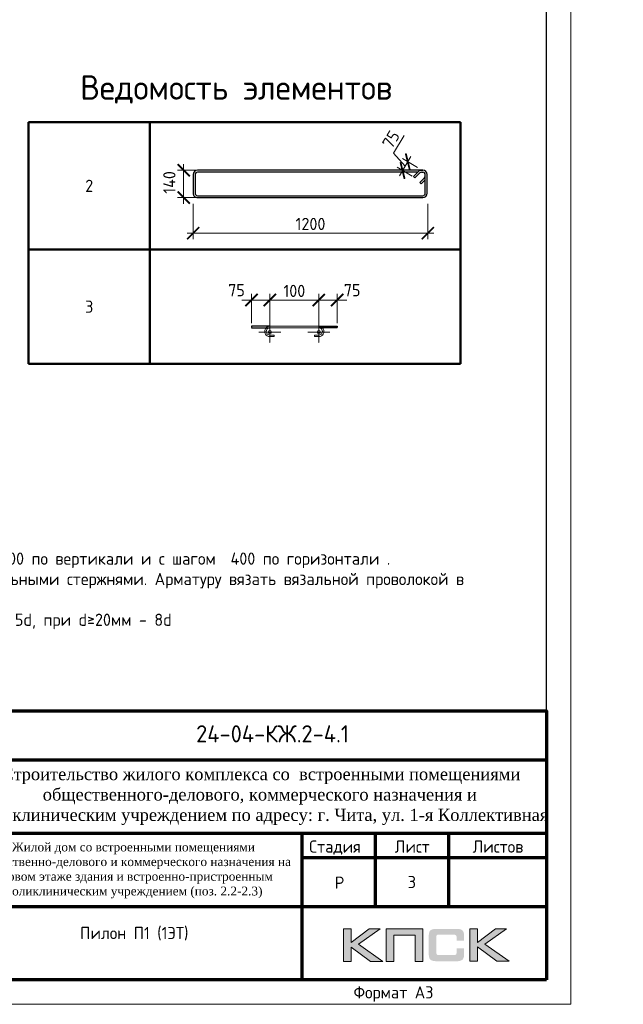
# Model space of a CAD drawing. Header units: millimetres. Extents: x 263826 to 1718326, y -423071 to 70137.
# Tile 233 of 256: x 528777 to 541121, y -140203 to -120069. Entities that reach past the tile are written whole.
import ezdxf
from ezdxf.enums import TextEntityAlignment as Align

# ---------------------------------------------------------------- set-up
doc = ezdxf.new("R2010")
doc.units = ezdxf.units.MM
doc.linetypes.add('CENTER2', pattern=[28.575, 19.05, -3.175, 3.175, -3.175])
doc.linetypes.add('GOST2.303 4', pattern=[7, 5, -2, 0])
for name, color, linetype in [('PDF7_Text', 7, 'Continuous'), ('Рамка печать', 7, 'Continuous'), ('ТОЛСТЫЕ_ОСНОВНЫЕ', 6, 'Continuous')]:
    doc.layers.add(name, color=color, linetype=linetype)
for name, color, linetype, lineweight in [('Арм_шпильки', 143, 'Continuous', 18), ('Выноски', 20, 'Continuous', 20), ('Каркасы ригель', 3, 'Continuous', 0), ('Осевая', 10, 'CENTER2', 20), ('подоснова', 151, 'Continuous', 5), ('поз.', 2, 'Continuous', 25), ('размер', 1, 'Continuous', 25), ('РАЗМЕРЫ', 1, 'Continuous', 9), ('Рамка', 7, 'Continuous', 70), ('Текст', 7, 'Continuous', 25), ('ТОНКИЕ', 7, 'Continuous', 9)]:
    doc.layers.add(name, color=color, linetype=linetype, lineweight=lineweight)
doc.styles.add('GOST 2.304', font='CS_Gost2304.shx')
doc.styles.add('GOST-2.304_Type-B', font='GOST_Common.ttf')
doc.styles.add('PDF Times New Roman', font='times.ttf')
doc.styles.add('style1', font='GOST_Common.ttf', dxfattribs={"height": 500})
doc.styles.add('ГОСТ', font='GOST_Common.ttf')
doc.dimstyles.new('мой', dxfattribs={"dimscale": 100, "dimtxt": 2.5, "dimasz": 2.5, "dimexe": 1.25, "dimexo": 0.625, "dimtad": 1, "dimdec": 0, "dimtxsty": 'GOST-2.304_Type-B', "dimblk": 'ARCHTICK', "dimcen": 2.5, "dimdle": 2, "dimaunit": 1, "dimadec": 1, "dimazin": 2, "dimtfac": 1, "dimtdec": 0, "dimtmove": 1, "dimatfit": 3, "dimfxl": 1, "dimtfill": 1, "dimlwd": -1, "dimlwe": -1, "dimarcsym": 0})
doc.dimstyles.new('мой 25', dxfattribs={"dimscale": 100, "dimtxt": 2.5, "dimasz": 2.5, "dimexe": 1.25, "dimexo": 0.625, "dimtad": 1, "dimdec": 0, "dimlfac": 0.5, "dimtxsty": 'GOST-2.304_Type-B', "dimblk": 'ARCHTICK', "dimcen": 2.5, "dimdle": 1.25, "dimaunit": 1, "dimadec": 1, "dimazin": 2, "dimtfac": 1, "dimtdec": 0, "dimtmove": 1, "dimatfit": 3, "dimfxl": 6, "dimfxlon": 1, "dimtfill": 1, "dimlwd": -1, "dimlwe": -1, "dimarcsym": 0})

# ---------------------------------------------------------------- blocks, each defined once
blk = doc.blocks.new('*T242')
at = {"layer": 'Выноски', "color": 0, "linetype": 'ByBlock', "lineweight": 50, "transparency": 16777216}
for p, q in [((0, 0), (8834, 0)), ((0, 0), (0, -4943)), ((2484, 0), (2484, -4943)), ((8834, 0), (8834, -4943)), ((0, -2606), (8834, -2606)), ((0, -4943), (8834, -4943))]:
    blk.add_line(p, q, dxfattribs=at)
at = {"layer": 'Выноски', "color": 0, "transparency": 16777216, "char_height": 250, "width": 2183.67, "attachment_point": 5, "style": 'GOST-2.304_Type-B'}
for s, insert in [('2', (1242, -1303)), ('3', (1242, -3774))]:
    blk.add_mtext(s, dxfattribs=dict(at, insert=insert))
blk = doc.blocks.new('*U57')
for p, q in [((-8, 0), (-7, 7.2)), ((-7, -7.2), (-8, 0)), ((-7, 7.2), (-4.2, 14)), ((-4.2, 14), (0.2, 19.8)), ((0.2, 19.8), (6, 24.2)), ((6, 24.2), (12.8, 27)), ((12.8, 27), (20, 28)), ((44, 28), (20, 28)), ((20, 20), (44, 20)), ((44, 20), (44, 28)), ((262.7, 28), (286.7, 28)), ((262.7, 20), (262.7, 28)), ((286.7, 20), (262.7, 20)), ((293.9, 27), (286.7, 28)), ((300.7, 24.2), (293.9, 27)), ((306.5, 19.8), (300.7, 24.2)), ((310.9, 14), (306.5, 19.8)), ((313.7, 7.2), (310.9, 14)), ((314.7, 0), (313.7, 7.2)), ((-4.2, -14), (-7, -7.2)), ((0.2, -19.8), (-4.2, -14)), ((6, -24.2), (0.2, -19.8)), ((12.8, -27), (6, -24.2)), ((20, -28), (12.8, -27)), ((20, -28), (286.7, -28)), ((286.7, -28), (293.9, -27)), ((293.9, -27), (300.7, -24.2)), ((300.7, -24.2), (306.5, -19.8)), ((306.5, -19.8), (310.9, -14)), ((310.9, -14), (313.7, -7.2)), ((313.7, -7.2), (314.7, 0))]:
    blk.add_line(p, q)
at = {"color": 0, "linetype": 'ByBlock', "lineweight": -2}
for p, q in [((0, 0), (0.7, 5.2)), ((0.7, 5.2), (2.7, 10)), ((2.7, 10), (5.9, 14.1)), ((5.9, 14.1), (10, 17.3)), ((10, 17.3), (14.8, 19.3)), ((14.8, 19.3), (20, 20)), ((291.8, 19.3), (286.7, 20)), ((296.7, 17.3), (291.8, 19.3)), ((300.8, 14.1), (296.7, 17.3)), ((304, 10), (300.8, 14.1)), ((306, 5.2), (304, 10)), ((306.7, 0), (306, 5.2)), ((0.7, -5.2), (0, 0)), ((2.7, -10), (0.7, -5.2)), ((5.9, -14.1), (2.7, -10)), ((10, -17.3), (5.9, -14.1)), ((14.8, -19.3), (10, -17.3)), ((20, -20), (14.8, -19.3)), ((20, -20), (286.7, -20)), ((286.7, -20), (291.8, -19.3)), ((291.8, -19.3), (296.7, -17.3)), ((296.7, -17.3), (300.8, -14.1)), ((300.8, -14.1), (304, -10)), ((304, -10), (306, -5.2)), ((306, -5.2), (306.7, 0))]:
    blk.add_line(p, q, dxfattribs=at)
at = {"style": 'GOST 2.304', "oblique": 15, "flags": 9}
for tag, p in [('ДИАМЕТР', (117.8, -62.2)), ('ДЛИНА', (118.1, -72.5)), ('ПОЗИЦИЯ', (118, -56.6)), ('КЛАСС', (118, -67.8)), ('МАССА', (118.7, -78.2))]:
    blk.add_attdef(tag, p, '', height=2.5, dxfattribs=at)
blk = doc.blocks.new('_ArchTick')
at = {"color": 0, "linetype": 'ByBlock', "const_width": 0.15}
blk.add_lwpolyline([(-0.5, -0.5), (0.5, 0.5)], dxfattribs=at)
blk = doc.blocks.new('*D243')
at = {"layer": 'DEFPOINTS', "color": 0, "transparency": 16777216}
for p in [(534894, -125802), (533894, -126339), (534894, -126339)]:
    blk.add_point(p, dxfattribs=at)
at = {"layer": 'РАЗМЕРЫ', "color": 0, "linetype": 'Continuous', "transparency": 16777216}
for p, q in [((533694, -125802), (535094, -125802)), ((533894, -126277), (533894, -125677)), ((534894, -126276), (534894, -125677))]:
    blk.add_line(p, q, dxfattribs=at)
at = {"layer": 'РАЗМЕРЫ', "color": 0, "transparency": 16777216, "xscale": 250, "yscale": 250, "zscale": 250, "rotation": 180}
blk.add_blockref('_ArchTick', (533894, -125802), dxfattribs=at)
at = {"layer": 'РАЗМЕРЫ', "color": 0, "transparency": 16777216, "xscale": 250, "yscale": 250, "zscale": 250}
blk.add_blockref('_ArchTick', (534894, -125802), dxfattribs=at)
at = {"layer": 'РАЗМЕРЫ', "color": 0, "lineweight": 0, "transparency": 16777216, "insert": (534394, -125615), "char_height": 250, "attachment_point": 5, "style": 'GOST-2.304_Type-B', "bg_fill": 3, "box_fill_scale": 1.1, "bg_fill_color": 256, "bg_fill_true_color": 13158600, "bg_fill_transparency": 0}
blk.add_mtext('100', dxfattribs=at)
blk = doc.blocks.new('*D258')
at = {"layer": 'DEFPOINTS', "color": 0, "transparency": 16777216}
for p in [(533518, -125802), (533518, -126339), (533894, -126339)]:
    blk.add_point(p, dxfattribs=at)
at = {"layer": 'РАЗМЕРЫ', "color": 0, "linetype": 'Continuous', "transparency": 16777216}
for p, q in [((534094, -125802), (533318, -125802)), ((533518, -126276), (533518, -125677)), ((533894, -126277), (533894, -125677))]:
    blk.add_line(p, q, dxfattribs=at)
at = {"layer": 'РАЗМЕРЫ', "color": 0, "transparency": 16777216, "xscale": 250, "yscale": 250, "zscale": 250}
blk.add_blockref('_ArchTick', (533894, -125802), dxfattribs=at)
at = {"layer": 'РАЗМЕРЫ', "color": 0, "lineweight": 0, "transparency": 16777216, "insert": (533211, -125600), "char_height": 250, "attachment_point": 5, "style": 'GOST-2.304_Type-B', "bg_fill": 3, "box_fill_scale": 1.1, "bg_fill_color": 256, "bg_fill_true_color": 13158600, "bg_fill_transparency": 0}
blk.add_mtext('75', dxfattribs=at)
at = {"layer": 'РАЗМЕРЫ', "color": 0, "transparency": 16777216, "xscale": 250, "yscale": 250, "zscale": 250, "rotation": 180}
blk.add_blockref('_ArchTick', (533518, -125802), dxfattribs=at)
blk = doc.blocks.new('*D259')
at = {"layer": 'DEFPOINTS', "color": 0, "transparency": 16777216}
for p in [(535270, -125802), (534894, -126339), (535270, -126339)]:
    blk.add_point(p, dxfattribs=at)
at = {"layer": 'РАЗМЕРЫ', "color": 0, "linetype": 'Continuous', "transparency": 16777216}
for p, q in [((534694, -125802), (535470, -125802)), ((534894, -126277), (534894, -125677)), ((535270, -126276), (535270, -125677))]:
    blk.add_line(p, q, dxfattribs=at)
at = {"layer": 'РАЗМЕРЫ', "color": 0, "transparency": 16777216, "xscale": 250, "yscale": 250, "zscale": 250, "rotation": 180}
blk.add_blockref('_ArchTick', (534894, -125802), dxfattribs=at)
at = {"layer": 'РАЗМЕРЫ', "color": 0, "lineweight": 0, "transparency": 16777216, "insert": (535576, -125600), "char_height": 250, "attachment_point": 5, "style": 'GOST-2.304_Type-B', "bg_fill": 3, "box_fill_scale": 1.1, "bg_fill_color": 256, "bg_fill_true_color": 13158600, "bg_fill_transparency": 0}
blk.add_mtext('75', dxfattribs=at)
at = {"layer": 'РАЗМЕРЫ', "color": 0, "transparency": 16777216, "xscale": 250, "yscale": 250, "zscale": 250}
blk.add_blockref('_ArchTick', (535270, -125802), dxfattribs=at)
blk = doc.blocks.new('*U58')
at = {"color": 0, "linetype": 'ByBlock', "lineweight": -2}
for p, q in [((-10, 1176.4), (-10, 12.5)), ((-10, 1169.4), (-10, 1176.4)), ((0, 1169.4), (0, 1176.4)), ((108.8, 1198.9), (12.5, 1198.9)), ((108.8, 1188.9), (12.5, 1188.9)), ((53.8, 1159.8), (28.3, 1185.2)), ((38.8, 1188.9), (60.9, 1166.9)), ((121.3, 12.5), (121.3, 1176.4)), ((131.3, 12.5), (131.3, 1176.4)), ((22, 1128), (-3.4, 1153.5)), ((0, 1150.1), (0, 12.5)), ((3.7, 1160.6), (29.1, 1135.1)), ((29.1, 1135.1), (22, 1128)), ((60.9, 1166.9), (53.8, 1159.8)), ((12.5, 0), (108.8, 0)), ((12.5, -10), (108.8, -10))]:
    blk.add_line(p, q, dxfattribs=at)
for centre, radius, start, end in [((12.5, 1176.4), 22.5, 90, 180), ((12.5, 1169.4), 22.5, 180, 225), ((12.5, 1176.4), 12.5, 90, 180), ((12.5, 1169.4), 12.5, 180, 225), ((19.5, 1176.4), 12.5, 45, 90), ((108.8, 1176.4), 22.5, 0, 90), ((108.8, 1176.4), 12.5, 0, 90), ((12.5, 12.5), 22.5, 180, 270), ((12.5, 12.5), 12.5, 180, 270), ((108.8, 12.5), 12.5, 270, 0), ((108.8, 12.5), 22.5, 270, 0)]:
    blk.add_arc(centre, radius, start, end, dxfattribs=at)
at = {"style": 'GOST 2.304', "oblique": 15, "flags": 9}
for tag, p in [('ДИАМЕТР', (-52.8, -63)), ('КЛАСС', (-53, -68.7)), ('ДЛИНА', (-52.5, -73.8)), ('ПОЗИЦИЯ', (-52.3, -58)), ('МАССА', (-52.3, -78.3))]:
    blk.add_attdef(tag, p, '', height=2.5, dxfattribs=at)
blk = doc.blocks.new('*D256')
at = {"layer": 'DEFPOINTS', "color": 0, "lineweight": 0, "transparency": 16777216}
for p in [(532325, -123480), (537124, -123618), (532325, -124434)]:
    blk.add_point(p, dxfattribs=at)
at = {"layer": 'РАЗМЕРЫ', "color": 0, "linetype": 'Continuous', "transparency": 16777216}
for p, q in [((532325, -123834), (532325, -124559)), ((537124, -123834), (537124, -124559)), ((537249, -124434), (532200, -124434))]:
    blk.add_line(p, q, dxfattribs=at)
at = {"layer": 'РАЗМЕРЫ', "color": 0, "transparency": 16777216, "xscale": 250, "yscale": 250, "zscale": 250, "rotation": 180}
blk.add_blockref('_ArchTick', (532325, -124434), dxfattribs=at)
at = {"layer": 'РАЗМЕРЫ', "color": 0, "transparency": 16777216, "xscale": 250, "yscale": 250, "zscale": 250}
blk.add_blockref('_ArchTick', (537124, -124434), dxfattribs=at)
at = {"layer": 'РАЗМЕРЫ', "color": 0, "lineweight": 0, "transparency": 16777216, "insert": (534724, -124246), "char_height": 250, "attachment_point": 5, "style": 'GOST-2.304_Type-B', "bg_fill": 3, "box_fill_scale": 1.1, "bg_fill_color": 256, "bg_fill_true_color": 13158600, "bg_fill_transparency": 0}
blk.add_mtext('1200', dxfattribs=at)
blk = doc.blocks.new('*D264')
at = {"layer": 'DEFPOINTS', "color": 0, "lineweight": 0, "transparency": 16777216}
for p in [(532130, -123148), (533640, -123148), (533294, -123707)]:
    blk.add_point(p, dxfattribs=at)
at = {"layer": 'РАЗМЕРЫ', "color": 0, "linetype": 'Continuous', "transparency": 16777216}
for p, q in [((532730, -123148), (532005, -123148)), ((532130, -123832), (532130, -123023)), ((532730, -123707), (532005, -123707))]:
    blk.add_line(p, q, dxfattribs=at)
at = {"layer": 'РАЗМЕРЫ', "color": 0, "lineweight": 0, "transparency": 16777216, "insert": (531838, -123396), "char_height": 250, "attachment_point": 5, "rotation": 90, "style": 'GOST-2.304_Type-B', "bg_fill": 3, "box_fill_scale": 1.1, "bg_fill_color": 256, "bg_fill_true_color": 13158600, "bg_fill_transparency": 0}
blk.add_mtext('140', dxfattribs=at)
at = {"layer": 'РАЗМЕРЫ', "color": 0, "transparency": 16777216, "xscale": 250, "yscale": 250, "zscale": 250}
for p, rotation in [((532130, -123148), 90), ((532130, -123707), 270)]:
    blk.add_blockref('_ArchTick', p, dxfattribs=dict(at, rotation=rotation))
blk = doc.blocks.new('*U46')
at = {"layer": 'ТОЛСТЫЕ_ОСНОВНЫЕ', "color": 6}
blk.add_lwpolyline([(20, 5), (415, 5), (415, 292), (20, 292)], close=True, dxfattribs=at)
at = {"layer": 'ТОНКИЕ'}
blk.add_lwpolyline([(0, 0), (420, 0), (420, 297), (0, 297)], close=True, dxfattribs=at)
at = {"layer": 'Текст', "style": 'style1'}
blk.add_text('Формат А3', height=2.5, dxfattribs=at).set_placement((375.57, 1.2))
blk = doc.blocks.new('штамп кж1.1')
at = {"layer": 'Рамка печать', "lineweight": 20}
h = blk.add_hatch(color=0, dxfattribs=at)
h.paths.add_polyline_path([(419458, -85094), (419234, -85094), (418867, -85370), (418867, -85094), (418712, -85094), (418712, -85757), (418867, -85757), (418867, -85466), (419264, -85757), (419512, -85757), (419019, -85406)])
h.paths.add_polyline_path([(419737, -85219), (420175, -85219), (420175, -85757), (420329, -85757), (420329, -85094), (420165, -85094), (419583, -85094), (419583, -85251), (419583, -85757), (419737, -85757)])
h.paths.add_polyline_path([(421451, -85091), (421295, -85091), (421295, -85754), (421451, -85754), (421451, -85462), (421847, -85754), (422095, -85754), (421602, -85403), (422041, -85091), (421818, -85091), (421451, -85367)])
blk.add_hatch(color=204, dxfattribs=at).paths.add_polyline_path([(421166, -85165), (421164, -85157), (421161, -85151), (421158, -85145), (421154, -85139), (421151, -85134), (421147, -85129), (421143, -85124), (421139, -85120), (421133, -85117), (421128, -85113), (421122, -85109), (421115, -85107), (421108, -85104), (421100, -85101), (421093, -85099), (421075, -85096), (421056, -85093), (421035, -85092), (421012, -85091), (420617, -85091), (420594, -85092), (420573, -85093), (420553, -85096), (420536, -85099), (420528, -85102), (420521, -85104), (420514, -85107), (420508, -85110), (420502, -85113), (420496, -85117), (420491, -85120), (420486, -85124), (420482, -85129), (420478, -85134), (420474, -85139), (420471, -85145), (420468, -85151), (420466, -85158), (420463, -85165), (420461, -85172), (420457, -85188), (420455, -85206), (420453, -85226), (420453, -85248), (420453, -85596), (420453, -85618), (420455, -85638), (420457, -85656), (420461, -85673), (420463, -85680), (420466, -85687), (420468, -85694), (420471, -85700), (420474, -85705), (420478, -85711), (420482, -85716), (420486, -85720), (420491, -85725), (420496, -85728), (420502, -85731), (420508, -85735), (420514, -85738), (420521, -85740), (420528, -85743), (420536, -85745), (420553, -85749), (420573, -85751), (420594, -85753), (420617, -85754), (421012, -85754), (421035, -85753), (421056, -85752), (421075, -85749), (421092, -85746), (421100, -85743), (421108, -85741), (421115, -85738), (421122, -85735), (421128, -85732), (421133, -85728), (421139, -85725), (421143, -85720), (421147, -85716), (421151, -85711), (421154, -85706), (421158, -85700), (421161, -85694), (421164, -85688), (421166, -85680), (421169, -85673), (421172, -85656), (421175, -85639), (421176, -85618), (421177, -85596), (421177, -85487), (421022, -85487), (421022, -85576), (421022, -85582), (421021, -85588), (421020, -85594), (421019, -85599), (421017, -85604), (421015, -85608), (421012, -85612), (421008, -85616), (421005, -85619), (421001, -85622), (420996, -85624), (420991, -85626), (420987, -85627), (420981, -85628), (420974, -85628), (420968, -85629), (420649, -85629), (420644, -85628), (420639, -85628), (420635, -85626), (420631, -85624), (420627, -85621), (420624, -85618), (420620, -85615), (420617, -85611), (420615, -85607), (420613, -85603), (420611, -85598), (420609, -85593), (420607, -85584), (420607, -85574), (420607, -85256), (420607, -85250), (420607, -85245), (420609, -85240), (420610, -85235), (420611, -85231), (420613, -85228), (420616, -85225), (420619, -85221), (420622, -85218), (420626, -85216), (420630, -85214), (420634, -85212), (420639, -85211), (420643, -85210), (420649, -85210), (420654, -85210), (420968, -85210), (420974, -85210), (420981, -85210), (420986, -85212), (420991, -85213), (420996, -85215), (421000, -85217), (421004, -85220), (421008, -85223), (421011, -85227), (421014, -85231), (421017, -85235), (421019, -85240), (421020, -85245), (421021, -85250), (421022, -85257), (421022, -85263), (421022, -85336), (421177, -85336), (421177, -85248), (421176, -85226), (421175, -85206), (421172, -85188), (421168, -85172)])
at = {"layer": 'Рамка', "color": 7}
for p, q in [((410858, -81634), (422858, -81634)), ((404358, -83134), (422858, -83134)), ((419358, -83134), (419358, -84634)), ((420858, -83134), (420858, -84634)), ((417858, -83634), (422858, -83634)), ((417858, -83634), (422858, -83634)), ((410858, -84634), (422858, -84634))]:
    blk.add_line(p, q, dxfattribs=at)
at = {"layer": 'Рамка'}
blk.add_line((417858, -83134), (417858, -86134), dxfattribs=at)
blk.add_lwpolyline([(422858, -86134), (404358, -86134), (404358, -80634), (422858, -80634)], close=True, dxfattribs=at)
at = {"layer": 'Рамка печать', "color": 0, "lineweight": 20}
for points in [[(418712, -85757), (418712, -85094), (418867, -85094), (418867, -85370), (419234, -85094), (419458, -85094), (419019, -85406), (419512, -85757), (419264, -85757), (418867, -85466), (418867, -85757), (418712, -85757)], [(419737, -85757), (419737, -85219), (420175, -85219), (420175, -85757), (420329, -85757), (420329, -85094), (420165, -85094), (419583, -85094), (419583, -85251), (419583, -85757), (419737, -85757)], [(421295, -85754), (421295, -85091), (421451, -85091), (421451, -85367), (421818, -85091), (422041, -85091), (421602, -85403), (422095, -85754), (421847, -85754), (421451, -85462), (421451, -85754), (421295, -85754)]]:
    blk.add_lwpolyline(points, close=True, dxfattribs=at)
at = {"layer": 'PDF7_Text', "insert": (410912, -84467), "char_height": 180, "width": 6881.02, "attachment_point": 7, "style": 'PDF Times New Roman'}
blk.add_mtext('\\pi1015.18152;Жилой дом со встроенными помещениями \\P\\pi311.27381;общественно-делового и коммерческого назначения на \\P\\pi667.38051;первом этаже здания и встроенно-пристроенным \\P\\pi874.76335;поликлиническим учреждением (поз. 2.2-2.3)', dxfattribs=at)
at = {"layer": 'Текст', "color": 7, "style": 'ГОСТ'}
blk.add_text('24-04-КЖ.2-4.1', height=350, dxfattribs=at).set_placement((417259, -81103), align=Align.MIDDLE_CENTER)
for s, p in [('Стадия', (418009, -83534)), ('Лист', (419758, -83534)), ('Листов', (421350, -83534)), ('Р', (418530, -84272))]:
    blk.add_text(s, height=250, dxfattribs=at).set_placement(p)
at = {"layer": 'Текст', "color": 7, "insert": (411117, -81801), "char_height": 250, "attachment_point": 1, "style": 'ГОСТ'}
blk.add_mtext_dynamic_manual_height_columns('\\pi594.35517;{\\fTimes New Roman|b0|i0|c204|p18;\\C256;Строительство жилого комплекса со  встроенными помещениями \\P\\pi1441.86779;общественного-делового, коммерческого назначения и \\P\\pi41.3631;поликлиническим учреждением по адресу: г. Чита, ул. 1-я Коллективная}', width=11543.07, gutter_width=12.5, heights=[0], dxfattribs=at)
blk = doc.blocks.new('*T257')
at = {"layer": 'Каркасы ригель', "color": 0, "linetype": 'ByBlock', "lineweight": -2, "transparency": 16777216}
for p, q in [((0, 0), (1500, 0)), ((0, -1000), (1500, -1000))]:
    blk.add_line(p, q, dxfattribs=at)
at = {"layer": 'Каркасы ригель', "color": 0, "linetype": 'ByBlock', "lineweight": 50, "transparency": 16777216}
for p, q in [((0, 0), (0, -1000)), ((1500, 0), (1500, -1000))]:
    blk.add_line(p, q, dxfattribs=at)
at = {"layer": 'Каркасы ригель', "color": 0, "linetype": 'Continuous', "lineweight": 0, "transparency": 16777216, "insert": (750, -500), "char_height": 250, "width": 1000, "attachment_point": 5, "style": 'ГОСТ'}
blk.add_mtext('3', dxfattribs=at)
blk = doc.blocks.new('*D1694')
at = {"layer": 'DEFPOINTS', "color": 0, "lineweight": 0, "transparency": 16777216}
for p in [(536714, -122974), (536963, -123125), (536854, -123303)]:
    blk.add_point(p, dxfattribs=at)
at = {"layer": 'РАЗМЕРЫ', "color": 0, "linetype": 'Continuous', "transparency": 16777216}
for p, q in [((536420, -122797), (536640, -122434)), ((536660, -123063), (536420, -122797)), ((536541, -123259), (536779, -122867)), ((536909, -123092), (536608, -122909)), ((536801, -123271), (536499, -123088))]:
    blk.add_line(p, q, dxfattribs=at)
at = {"layer": 'РАЗМЕРЫ', "color": 0, "transparency": 16777216, "xscale": 250, "yscale": 250, "zscale": 250}
for p, rotation in [((536714, -122974), 58.7258044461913), ((536606, -123153), 238.7258044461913)]:
    blk.add_blockref('_ArchTick', p, dxfattribs=dict(at, rotation=rotation))
at = {"layer": 'РАЗМЕРЫ', "color": 0, "transparency": 16777216, "insert": (536370, -122518), "char_height": 250, "attachment_point": 5, "rotation": 58.7258, "style": 'GOST-2.304_Type-B', "bg_fill": 3, "box_fill_scale": 1.1, "bg_fill_color": 256, "bg_fill_true_color": 13158600, "bg_fill_transparency": 0}
blk.add_mtext('75', dxfattribs=at)

msp = doc.modelspace()

# ---------------------------------------------------------------- linework, layer by layer
at = {"layer": 'Осевая', "ltscale": 0.1}
for p, q in [((534117.71428, -126455.2712, 3100), (533669.44527, -126455.2712, 3100)), ((535117.65701, -126455.2712, 3100), (534669.388, -126455.2712, 3100))]:
    msp.add_line(p, q, dxfattribs=at)

# ---------------------------------------------------------------- block references
for name, p in [('*T242', (528957.34186, -122163.30996, 3100)), ('*T257', (536047.93827, -137202.71786, 3100))]:
    msp.add_blockref(name, p)
at = {"lineweight": 30, "xscale": 3.959999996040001, "yscale": 3.959999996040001, "zscale": 3.959999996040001, "rotation": 269.9999999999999}
msp.add_blockref('*U58', (532364.42602, -123187.42358, 3100), dxfattribs=at)
at = {"layer": 'Арм_шпильки', "color": 3, "xscale": 3.75, "yscale": 3.75, "zscale": 3.75, "rotation": 180}
msp.add_blockref('*U57', (534968.55114, -126443.6517, 3100), dxfattribs=at)
at = {"layer": 'размер'}
for p in [(37657.07079, -53364.64558), (116689.61381, -53568.49652, 3100)]:
    msp.add_blockref('штамп кж1.1', p, dxfattribs=at)

# ---------------------------------------------------------------- texts
at = {"ltscale": 100, "insert": (521545.52901, -130547.39802, 3100), "char_height": 250, "width": 17398.1240905, "attachment_point": 1, "style": 'GOST-2.304_Type-B'}
msp.add_mtext('\\pi-750,l750,t750,5000;1.^IОбщие примечания см. лист 1\\P2.^IШпильки поз.3 устанавливать с шагом 400 по вертикали и с шагом  400 по горизонтали .\\P3.^IАрмирование пилонов  выполнять отдельными стержнями. Арматуру вязать вязальной проволокой в каждом пересечении.\\P{\\C7;4.^IДиаметр оправки стержня при d<20мм - 5d, при d≥20мм - 8d}', dxfattribs=at)
at = {"layer": 'РАЗМЕРЫ', "insert": (533205.14319, -121494.82588, 3100), "char_height": 500, "attachment_point": 5, "style": 'GOST-2.304_Type-B'}
msp.add_mtext_dynamic_manual_height_columns('{\\C0;Ведомость элементов}', width=15225.2271462, gutter_width=15, heights=[0], dxfattribs=at)
at = {"layer": 'Текст', "color": 7, "char_height": 250, "attachment_point": 1, "style": 'ГОСТ'}
for s, insert in [('\\pi3500;\\P\\pi2444.69697;Общие данные{\\H1.83333x; }', (448515.39525, -137998.86693)), ('\\pi3500;{\\C256;\\P\\pi2464.39394;Пилон П1 (1ЭТ)}', (527547.93827, -138202.71786, 3100))]:
    msp.add_mtext_dynamic_manual_height_columns(s, width=7000, gutter_width=12.5, heights=[1500], dxfattribs=dict(at, insert=insert))

# ---------------------------------------------------------------- next in the draw order: dimensions: what is measured, and where the dimension line sits
at = {"layer": 'РАЗМЕРЫ', "color": 146, "lineweight": 0, "true_color": 0x006272}
dim = msp.add_linear_dim(base=(532324.82602, -124433.9543, 3100), p1=(537124.01328, -123617.60676, 3100), p2=(532324.82602, -123479.60465, 3100), dimstyle='мой 25', override={"dimlfac": 0.25}, dxfattribs=at)
dim.commit()
dim.dimension.update_dxf_attribs({"geometry": '*D256', "text_midpoint": (534724.41965, -124246.4543, 3100)})
dim = msp.add_linear_dim(base=(534893.55114, -125802.12049, 3100), p1=(533893.57978, -126339.40792, 3100), p2=(534893.55114, -126338.6517, 3100), text='100', dimstyle='мой', dxfattribs=at)
dim.commit()
dim.dimension.update_dxf_attribs({"geometry": '*D243', "text_midpoint": (534393.56546, -125614.62049, 3100)})

# ---------------------------------------------------------------- next in the draw order: linework, layer by layer
at = {"layer": 'поз.', "linetype": 'GOST2.303 4', "ltscale": 0.4, "elevation": 3100}
for points in [[(533893.55114, -126338.6517), (533517.55114, -126338.6517), (533517.55114, -126368.6517), (533892.27337, -126368.81992)], [(534893.55114, -126338.6517), (535269.55114, -126338.6517), (535269.55114, -126368.6517), (534894.82891, -126368.81992)]]:
    msp.add_lwpolyline(points, dxfattribs=at)

# ---------------------------------------------------------------- next in the draw order: dimensions: what is measured, and where the dimension line sits
at = {"layer": 'РАЗМЕРЫ', "color": 146, "lineweight": 0}
dim = msp.add_linear_dim(base=(532130.20187, -123147.82358, 3100), p1=(533294.14953, -123707.2152, 3100), p2=(533639.88664, -123147.82358, 3100), angle=90, dimstyle='мой 25', override={"dimlfac": 0.25}, dxfattribs=at)
dim.commit()
dim.dimension.update_dxf_attribs({"geometry": '*D264', "text_midpoint": (532025.03757, -123395.9701, 3100), "dimtype": 160})

# ---------------------------------------------------------------- next in the draw order: dimensions: what is measured, and where the dimension line sits
dim = msp.add_linear_dim(base=(533517.55114, -125802.12049, 3100), p1=(533893.57978, -126339.40792, 3100), p2=(533517.55114, -126338.6517, 3100), text='75', dimstyle='мой', dxfattribs=at)
dim.commit()
dim.dimension.update_dxf_attribs({"geometry": '*D258', "text_midpoint": (533210.70773, -125787.86871, 3100), "dimtype": 160})
dim = msp.add_linear_dim(base=(535269.55114, -125802.12049, 3100), p1=(534893.52251, -126339.40792, 3100), p2=(535269.55114, -126338.6517, 3100), angle=180, text='75', dimstyle='мой', dxfattribs=at)
dim.commit()
dim.dimension.update_dxf_attribs({"geometry": '*D259', "text_midpoint": (535576.39456, -125787.86871, 3100), "dimtype": 160})

# ---------------------------------------------------------------- next in the draw order: linework, layer by layer
at = {"layer": 'Осевая', "ltscale": 0.1}
for p, q in [((533893.57978, -126231.1367, 3100), (533893.57978, -126679.4057, 3100)), ((534893.52251, -126231.1367, 3100), (534893.52251, -126679.4057, 3100))]:
    msp.add_line(p, q, dxfattribs=at)
at = {"layer": 'подоснова'}
for centre in [(533893.57978, -126455.2712, 3100), (534893.52251, -126455.2712, 3100)]:
    msp.add_circle(centre, 31.98713, dxfattribs=at)

# ---------------------------------------------------------------- next in the draw order: block references
at = {"xscale": 100, "yscale": 100, "zscale": 100}
msp.add_blockref('*U46', (498047.93827, -140202.71786, 3100), dxfattribs=at)

# ---------------------------------------------------------------- next in the draw order: texts
at = {"layer": 'Выноски'}
note = msp.add_mtext_static_columns([''] * 2, width=18679.7309208, gutter_width=20.19117, height=0, dxfattribs=dict(at, insert=(415001.40784, -101131.04754), char_height=250, attachment_point=1, style='ГОСТ'))
for column, words in zip([note] + note.columns.linked_columns, ['\\pi1500;{\\H2x;Общие указания:}\\P1.^IРабочая документация разработана в соответствии с заданием на проектирование, требованиями {\\H3x; }действующих технических регламентов, стандартов, сводов правил и других документов, содержащих установленные {\\H1.16667x; }требования.{\\H1.77778x; }\\P2.^IРабочая документация выполнена в соответствии со следующими нормативными и техническими {\\H1.57407x; }документами:{\\H1.64198x; }\\P-^IСП 20.13330.2016 "Нагрузки и воздействия";{\\H1.61934x; }\\P-^IСП 63.13330.2018 "Бетонные и железобетонные конструкции. Основные положения";{\\H1.62689x; }\\P-^IСП 70.13330.2012 "Несущие и ограждающие конструкции".{\\H1.62437x; }\\P4.^IЗа относительную отметку 0,000 принята отметка чистого пола первого этажа, соответствующая {\\H1.62521x; }абсолютной отметке 648,00 в Балтийской системе высот.{\\H1.62493x; }\\P{\\fISOCPEUR|b0|i0|c204|p34;5.^IПеречень видов работ, для которых необходимо составлять акты освидетельствования скрытых \\H1.62502x; \\H0.61538x;работ:\\H1.62499x; \\H0.61539x;\\P-^Iсоответствие арматуры (длина, диаметры, распределение по площади элементов, количество и т.д.), \\H1.725x; \\H0.57971x;закладных деталей рабочим чертежам;\\H1.67917x; \\H0.59553x;\\P-^Iустройство и армирование монолитных стен;\\H1.60694x; \\H0.6223x;\\P-^Iосвидетельствование опалубки перед бетонированием;\\H1.63102x; \\H0.61311x;\\P-^Iотбор контрольных проб бетона;\\H1.62299x; \\H0.61615x;\\P-^Iсоответствие законченных железобетонных конструкций проекту с отображением качества работ;\\H1.62567x; \\H0.61513x;\\P-^Iустройство монолитных конструкций, выполняемых в зимнее время;\\H1.62478x; \\H0.61547x;\\P\\fISOCPEUR|b0|i0|c0|p34;6.^I\\fISOCPEUR|b0|i0|c204|p34;Запрещается выполнение последующих работ при отсутствии актов освидетельствования \\H1.62507x; \\H0.61536x;предшествующих скрытых работ во всех случаях.\\H1.62498x; \\H0.61539x;\\P\\fISOCPEUR|b0|i0|c0|p34;7.^I\\fISOCPEUR|b0|i0|c204|p34;Арматура класса А240 и А500С по ГОСТ 34028-2016, материал монолитных конструкций - бетон \\H1.62501x; \\H0.61538x;тяжелый класса В25 по ГОСТ 26633-2015.\\H1.625x; \\H0.61539x;\\P\\fISOCPEUR|b0|i0|c0|p34;8.^I\\fISOCPEUR|b0|i0|c204|p34;Работы по бетонированию монолитных конструкций вести в соответствии со СП 70.13330.2012 \\H1.625x; \\H0.61538x;"Несущие и ограждающие конструкции".\\H1.625x; \\H0.61538x;\\P\\fISOCPEUR|b0|i0|c0|p34;9.^I\\fISOCPEUR|b0|i0|c204|p34;Все строительно-монтажные работы необходимо выполнять в соответствии со СНиП 12-03-2001 \\H1.625x; \\H0.61538x;"Безопасность труда в строительстве. Часть 1. Общие требования.", Безопасность труда в строительстве. Часть \\H1.625x; \\H0.61538x;2. Строительное производство". Строительство здания должно производиться в соответствии с проектом \\H1.625x; \\H0.61538x;производства работ (ППР).\\H1.725x; \\H0.57971x;\\P\\fISOCPEUR|b0|i0|c0|p34;10.^I\\fISOCPEUR|b0|i0|c204|p34;При отсутствии ППР производство строительно-монтажных работ запрещается.\\H1.67917x; \\H0.59553x;\\P\\fISOCPEUR|b0|i0|c0|p34;11.^I\\fISOCPEUR|b0|i0|c204|p34;Бетон следует укладывать в бетонные конструкции горизонтальными слоями одинаковой толщины без \\H1.60694x; \\H0.6223x;разрывов, с последовательным направлением укладки в одну сторону во всех слоях.\\H1.63102x; \\H0.61311x;\\P\\fISOCPEUR|b0|i0|c0|p34;12.^I\\fISOCPEUR|b0|i0|c204|p34;В начальный период твердения бетон необходимо защищать от попадания атмосферных осадков или \\H1.62299x; \\H0.61615x;потерь влаги.\\H1.62567x; \\H0.61513x;\\P\\fISOCPEUR|b0|i0|c0|p34;13.^I\\fISOCPEUR|b0|i0|c204|p34;Уход за свежеуложенным бетоном начинать сразу после укладки бетонной смеси и осуществлять до \\H1.62478x; \\H0.61547x;достижения прочности бетона не менее 70% от проектной.\\H1.62507x; \\H0.61536x;\\P\\fISOCPEUR|b0|i0|c0|p34;14.^I\\fISOCPEUR|b0|i0|c204|p34;Проект рассчитан на производство работ в период положительных температур. В случае выполнения \\H1.62498x; \\H0.61539x;работ при отрицательных температурах необходимо выполнять требования СНиП часть 3 по производству работ \\H1.62501x; \\H0.61538x;и ППР.\\H1.625x; \\H0.61539x;\\P\\fISOCPEUR|b0|i0|c0|p34;15.^I\\fISOCPEUR|b0|i0|c204|p34;При минимальной температуре воздуха до минус 15°С допускается:\\H1.625x; \\H0.61538x;\\P-^Iвыдерживание бетона в конструкции методом термоса, при предварительном разогреве бетонной \\H1.625x; \\H0.61538x;смеси, \\H1.625x; \\H0.61538x;\\P-^Iфорсированный электроразогрев бетона в конструкции с повторным уплотнением.\\H1.625x; \\H0.61538x;\\PПри минимальной температуре воздуха до минус 25°С допускается:\\H1.625x; \\H0.61538x;\\P-^Iобогрев бетона в греющей опалубке с помощью низкотемпературных электронагревателей,\\H1.625x; \\H0.61538x;\\P-^Iэлектродный сквозной прогреб бетона,\\H1.625x; \\H0.61538x;\\P-^Iэлектрообогрев с помощью греющего провода.\\H1.625x; \\H0.61538x;\\P}16.^IЗаполнителем для бетона служит щебень твердых пород, наибольшая фракция щебня не должна превышать {\\H1.625x; }40мм.{\\H1.625x; }\\P17.^IВ процессе бетонирования обеспечить соблюдение защитных слоев и мест положения рабочей арматуры {\\H1.625x; }согласно проекту. Величина защитного слоя продольной рабочей арматуры у боковых граней стен монолитных {\\H1.625x; }участков должны быть не менее 20мм и не менее диаметра продольной рабочей арматуры конструкции, величина {\\H1.625x; }защитного слоя поперечной арматуры - не менее 10мм. {\\H1.625x; }\\P\\pi0;             18.Крестовые соединения стержней продольной и поперечной арматуры, соединение стержней продольной {\\H1.625x; }арматуры по длине выполнить вязкой отожженой проволокой диаметром 2,0-3,0мм.{\\H1.625x; }\\P\\pi1500;{\\H1.625x; }', '']):
    column.text = words

# ---------------------------------------------------------------- next in the draw order: dimensions: what is measured, and where the dimension line sits
at = {"layer": 'РАЗМЕРЫ', "color": 146, "true_color": 0x006272}
dim = msp.add_aligned_dim(p1=(536854.03326, -123303.37314), p2=(536962.6214, -123124.59569), distance=290.31811, text='75', dimstyle='мой 25', override={"dimlfac": 0.25}, dxfattribs=at)
dim.commit()
dim.dimension.update_dxf_attribs({"geometry": '*D1694', "text_midpoint": (536292.12065, -122645.9218)})

doc.saveas('drawing.dxf')
